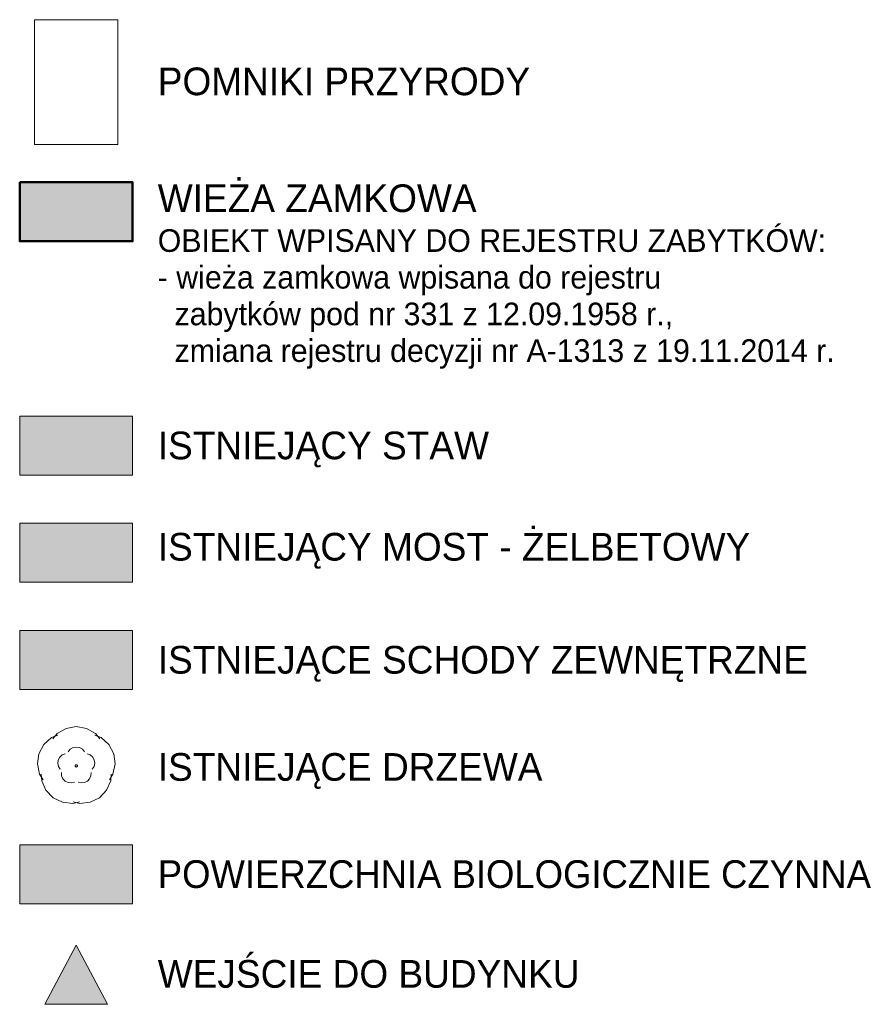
# Model space of a CAD drawing. Header units: millimetres. Extents: x -367306 to 168495, y -187323 to 82034.
# Tile 164 of 170: x 135342 to 168495, y -29334 to 9787. Entities that reach past the tile are written whole.
import ezdxf

# ---------------------------------------------------------------- set-up
doc = ezdxf.new("R2010")
doc.units = ezdxf.units.MM
doc.header["$MEASUREMENT"] = 0
doc.header["$XCLIPFRAME"] = 0
for name, color, linetype, lineweight, true_color in [('0_Nr_pióra__230', 7, 'Continuous', 140, 0x683f2b), ('Nowe_sytuacja_Nr_pióra__238', 7, 'Continuous', 18, 0x498039), ('sytuacja_Nr_pióra__105', 7, 'Continuous', 5, 0xcae6ff), ('sytuacja_Nr_pióra__119', 7, 'Continuous', 0, 0xdecbcb), ('sytuacja_Nr_pióra__240', 7, 'Continuous', 18, 0xdcf887), ('sytuacja_Nr_pióra__61', 7, 'Continuous', 13, 0x6a6a6a)]:
    doc.layers.add(name, color=color, linetype=linetype, lineweight=lineweight, true_color=true_color)
for name, color, linetype, lineweight in [('0_Nr_pióra__28', 7, 'Continuous', 50), ('Nowe_sytuacja_Nr_pióra__9', 7, 'Continuous', 13), ('sytuacja_Nr_pióra__1', 7, 'Continuous', 13), ('sytuacja_Nr_pióra__7', 7, 'Continuous', 13)]:
    doc.layers.add(name, color=color, linetype=linetype, lineweight=lineweight)
doc.layers.add('sytuacja', color=7, linetype='Continuous')
doc.styles.add('STYL_AUTOMATYCZNY_2', font='txt')
picture_1 = doc.add_image_def('image1.png', size_in_pixel=(1200, 1798))

msp = doc.modelspace()

# ---------------------------------------------------------------- hatches: boundary and pattern name
at = {"layer": '0_Nr_pióra__230', "linetype": 'Continuous', "lineweight": 0, "true_color": 0x4e2f20}
msp.add_hatch(color=29, dxfattribs=at).paths.add_polyline_path([(135341.7, 3328.8), (139825.7, 3328.8), (139825.7, 984.9), (135341.7, 984.9)])
at = {"layer": 'sytuacja_Nr_pióra__1', "linetype": 'Continuous', "lineweight": 13}
msp.add_hatch(color=7, dxfattribs=at).paths.add_polyline_path([(136341.7, -29333.9), (137583.7, -26989.9), (138825.7, -29333.9)])
at = {"layer": 'sytuacja_Nr_pióra__105', "linetype": 'Continuous', "lineweight": 0, "true_color": 0x505c66}
msp.add_hatch(color=251, dxfattribs=at).paths.add_polyline_path([(135341.7, -5960.6), (139825.7, -5960.6), (139825.7, -8304.5), (135341.7, -8304.5)])
at = {"layer": 'sytuacja_Nr_pióra__119', "linetype": 'Continuous', "lineweight": 0, "true_color": 0x857979}
msp.add_hatch(color=8, dxfattribs=at).paths.add_polyline_path([(135341.7, -10218.4), (139825.7, -10218.4), (139825.7, -12562.4), (135341.7, -12562.4)])
at = {"layer": 'sytuacja_Nr_pióra__240', "linetype": 'Continuous', "lineweight": 0, "true_color": 0x2c311b}
msp.add_hatch(color=250, dxfattribs=at).paths.add_polyline_path([(135341.7, -22992.1), (139825.7, -22992.1), (139825.7, -25336), (135341.7, -25336)])
at = {"layer": 'sytuacja_Nr_pióra__61', "linetype": 'Continuous', "lineweight": 0, "true_color": 0x3f3f3f}
msp.add_hatch(color=250, dxfattribs=at).paths.add_polyline_path([(135341.7, -14476.3), (139825.7, -14476.3), (139825.7, -16820.3), (135341.7, -16820.3)])

# ---------------------------------------------------------------- linework, layer by layer
at = {"layer": '0_Nr_pióra__28', "color": 7, "linetype": 'Continuous', "lineweight": 50, "flags": 128}
msp.add_lwpolyline([(135341.7, 3328.8), (139825.7, 3328.8), (139825.7, 984.9), (135341.7, 984.9)], close=True, dxfattribs=at)
at = {"layer": 'Nowe_sytuacja_Nr_pióra__238', "color": 87, "linetype": 'Continuous', "lineweight": 18, "true_color": 0x498039, "flags": 128}
for points in [[(136653.6, -18782.3), (136828, -18575.4), (137184.5, -18370.2), (137589.6, -18298.9), (137994.7, -18370.2), (138351.2, -18575.4), (138525.6, -18782.3)], [(136653.6, -18782.3), (136828, -18575.4), (137184.5, -18370.2), (137589.6, -18298.9), (137994.7, -18370.2), (138351.2, -18575.4), (138525.6, -18782.3)], [(136274.3, -20418), (136131.4, -20188.2), (136046.4, -19785.7), (136103.8, -19378.4), (136296.8, -19015.1), (136602.1, -18739.5), (136852.8, -18637.6)], [(136274.3, -20418), (136131.4, -20188.2), (136046.4, -19785.7), (136103.8, -19378.4), (136296.8, -19015.1), (136602.1, -18739.5), (136852.8, -18637.6)], [(138326.4, -18637.6), (138577.2, -18739.5), (138882.5, -19015.1), (139075.4, -19378.4), (139132.9, -19785.7), (139047.9, -20188.2), (138904.9, -20418)], [(138326.4, -18637.6), (138577.2, -18739.5), (138882.5, -19015.1), (139075.4, -19378.4), (139132.9, -19785.7), (139047.9, -20188.2), (138904.9, -20418)], [(137712.7, -21284.2), (137450, -21349.1), (137041, -21305.6), (136671.3, -21125.1), (136385.5, -20829.3), (136217.7, -20453.8), (136198.2, -20183.8)], [(137712.7, -21284.2), (137450, -21349.1), (137041, -21305.6), (136671.3, -21125.1), (136385.5, -20829.3), (136217.7, -20453.8), (136198.2, -20183.8)], [(138981, -20183.8), (138961.6, -20453.8), (138793.8, -20829.3), (138507.9, -21125.1), (138138.3, -21305.6), (137729.2, -21349.1), (137466.5, -21284.2)], [(138981, -20183.8), (138961.6, -20453.8), (138793.8, -20829.3), (138507.9, -21125.1), (138138.3, -21305.6), (137729.2, -21349.1), (137466.5, -21284.2)]]:
    msp.add_lwpolyline(points, dxfattribs=at)
at = {"layer": 'Nowe_sytuacja_Nr_pióra__9', "color": 7, "linetype": 'Continuous', "lineweight": 13, "flags": 128}
for points in [[(137265.3, -19297.8), (137349.1, -19198.5), (137461.7, -19133.7), (137589.6, -19111.2), (137717.6, -19133.7), (137830.2, -19198.5), (137913.9, -19297.8)], [(137265.3, -19297.8), (137349.1, -19198.5), (137461.7, -19133.7), (137589.6, -19111.2), (137717.6, -19133.7), (137830.2, -19198.5), (137913.9, -19297.8)], [(136953.7, -19995.5), (136885, -19885.2), (136858.2, -19758.1), (136876.3, -19629.4), (136937.3, -19514.7), (137033.7, -19427.6), (137154.1, -19378.7)], [(136953.7, -19995.5), (136885, -19885.2), (136858.2, -19758.1), (136876.3, -19629.4), (136937.3, -19514.7), (137033.7, -19427.6), (137154.1, -19378.7)], [(138025.2, -19378.7), (138145.5, -19427.6), (138242, -19514.7), (138302.9, -19629.4), (138321, -19758.1), (138294.2, -19885.2), (138225.6, -19995.5)], [(138025.2, -19378.7), (138145.5, -19427.6), (138242, -19514.7), (138302.9, -19629.4), (138321, -19758.1), (138294.2, -19885.2), (138225.6, -19995.5)], [(137520.8, -20507.5), (137394.7, -20538.7), (137265.5, -20524.9), (137148.8, -20467.9), (137058.5, -20374.5), (137005.5, -20255.9), (136996.2, -20126.3)], [(137520.8, -20507.5), (137394.7, -20538.7), (137265.5, -20524.9), (137148.8, -20467.9), (137058.5, -20374.5), (137005.5, -20255.9), (136996.2, -20126.3)], [(138183.1, -20126.3), (138173.7, -20255.9), (138120.7, -20374.5), (138030.5, -20467.9), (137913.7, -20524.9), (137784.5, -20538.7), (137658.4, -20507.5)], [(138183.1, -20126.3), (138173.7, -20255.9), (138120.7, -20374.5), (138030.5, -20467.9), (137913.7, -20524.9), (137784.5, -20538.7), (137658.4, -20507.5)]]:
    msp.add_lwpolyline(points, dxfattribs=at)
msp.add_lwpolyline([(137589.6, -19906.2), (137603.5, -19904), (137616.1, -19897.6), (137626, -19887.6), (137632.4, -19875.1), (137634.6, -19861.2), (137632.4, -19847.3), (137626, -19834.7), (137616.1, -19824.8), (137603.5, -19818.4), (137589.6, -19816.2), (137575.7, -19818.4), (137563.2, -19824.8), (137553.2, -19834.7), (137546.8, -19847.3), (137544.6, -19861.2), (137546.8, -19875.1), (137553.2, -19887.6), (137563.2, -19897.6), (137575.7, -19904)], close=True, dxfattribs=at)
msp.add_lwpolyline([(137589.6, -19906.2), (137603.5, -19904), (137616.1, -19897.6), (137626, -19887.6), (137632.4, -19875.1), (137634.6, -19861.2), (137632.4, -19847.3), (137626, -19834.7), (137616.1, -19824.8), (137603.5, -19818.4), (137589.6, -19816.2), (137575.7, -19818.4), (137563.2, -19824.8), (137553.2, -19834.7), (137546.8, -19847.3), (137544.6, -19861.2), (137546.8, -19875.1), (137553.2, -19887.6), (137563.2, -19897.6), (137575.7, -19904)], close=True, dxfattribs=at)
at = {"layer": 'sytuacja_Nr_pióra__1', "color": 7, "linetype": 'Continuous', "lineweight": 13, "flags": 128}
for points in [[(135341.7, -5960.6), (139825.7, -5960.6), (139825.7, -8304.5), (135341.7, -8304.5)], [(135341.7, -10218.4), (139825.7, -10218.4), (139825.7, -12562.4), (135341.7, -12562.4)], [(135341.7, -14476.3), (139825.7, -14476.3), (139825.7, -16820.3), (135341.7, -16820.3)], [(135341.7, -22992.1), (139825.7, -22992.1), (139825.7, -25336), (135341.7, -25336)], [(136341.7, -29333.9), (137583.7, -26989.9), (138825.7, -29333.9)]]:
    msp.add_lwpolyline(points, close=True, dxfattribs=at)

# ---------------------------------------------------------------- texts
at = {"layer": 'sytuacja_Nr_pióra__7', "color": 7, "linetype": 'Continuous', "lineweight": 13, "char_height": 1100, "attachment_point": 1, "style": 'STYL_AUTOMATYCZNY_2'}
for s, insert in [('\\A1;{\\pql;\\fCentury Gothic|b0|i0|c238|p34;POMNIKI PRZYRODY}', (140825.7, 7886.7)), ('\\A1;{\\pql;\\fCentury Gothic|b0|i0|c238|p34;ISTNIEJĄC\\fCentury Gothic|b0|i0|c238|p34;Y STAW}', (140825.7, -6578.8)), ('\\A1;{\\pql;\\fCentury Gothic|b0|i0|c238|p34;ISTNIEJĄCY MOST\\fCentury Gothic|b0|i0|c238|p34; - ŻELBETOWY}', (140825.7, -10603.8)), ('\\A1;{\\pql;\\fCentury Gothic|b0|i0|c238|p34;ISTNIEJĄC\\fCentury Gothic|b0|i0|c238|p34;E SCHODY ZEWNĘTRZNE}', (140825.7, -15094.6)), ('\\A1;{\\pql;\\fCentury Gothic|b0|i0|c238|p34;ISTNIEJĄCE DRZEWA}', (140825.7, -19352.5)), ('\\A1;{\\pql;\\fCentury Gothic|b0|i0|c238|p34;POWIERZCHNIA BIOLOGICZNIE CZYNNA\\fCentury Gothic|b0|i0|c238|p34; }', (140825.7, -23610.3)), ('\\A1;{\\pql;\\fCentury Gothic|b0|i0|c238|p34;WEJŚCIE DO BUDYNKU\\fCentury Gothic|b0|i0|c238|p34; }', (140825.7, -27574.7))]:
    msp.add_mtext(s, dxfattribs=dict(at, insert=insert))
at = {"layer": 'sytuacja_Nr_pióra__7', "color": 7, "linetype": 'Continuous', "lineweight": 13, "insert": (140825.7, 3243.2), "char_height": 1100, "attachment_point": 1, "line_spacing_factor": 0.971564, "style": 'STYL_AUTOMATYCZNY_2'}
msp.add_mtext('\\A1;{\\pql;\\fCentury Gothic|b0|i0|c238|p34;WIEŻA ZAMKOWA\\P\\pql;\\fCentury Gothic|b0|i0|c238|p34;\\H0.818182x;OBIEKT WPISANY DO REJESTRU ZABYTKÓW:\\P\\pql;\\fCentury Gothic|b0|i0|c238|p34;- \\fCentury Gothic|b0|i0|c238|p34;wieża zamkowa wpisana do rejestru \\P\\pql;\\fCentury Gothic|b0|i0|c238|p34;  zabytków pod nr 331 z 12.09.1958 r., \\P\\pql;\\fCentury Gothic|b0|i0|c238|p34;  zmiana rejestru decyzji nr A-1313 z 19.11.2014 r. }', dxfattribs=at)

# ---------------------------------------------------------------- pictures from other files: only their frames are drawn
at = {"layer": 'sytuacja', "linetype": 'Continuous', "lineweight": 0}
image = msp.add_image(picture_1, insert=(135930.1, 4831.4), size_in_units=(3307.3, 4955.4), dxfattribs=at)
image.set_boundary_path([(-0.5, -0.5), (1199.5, 1797.5)])

doc.saveas('drawing.dxf')
